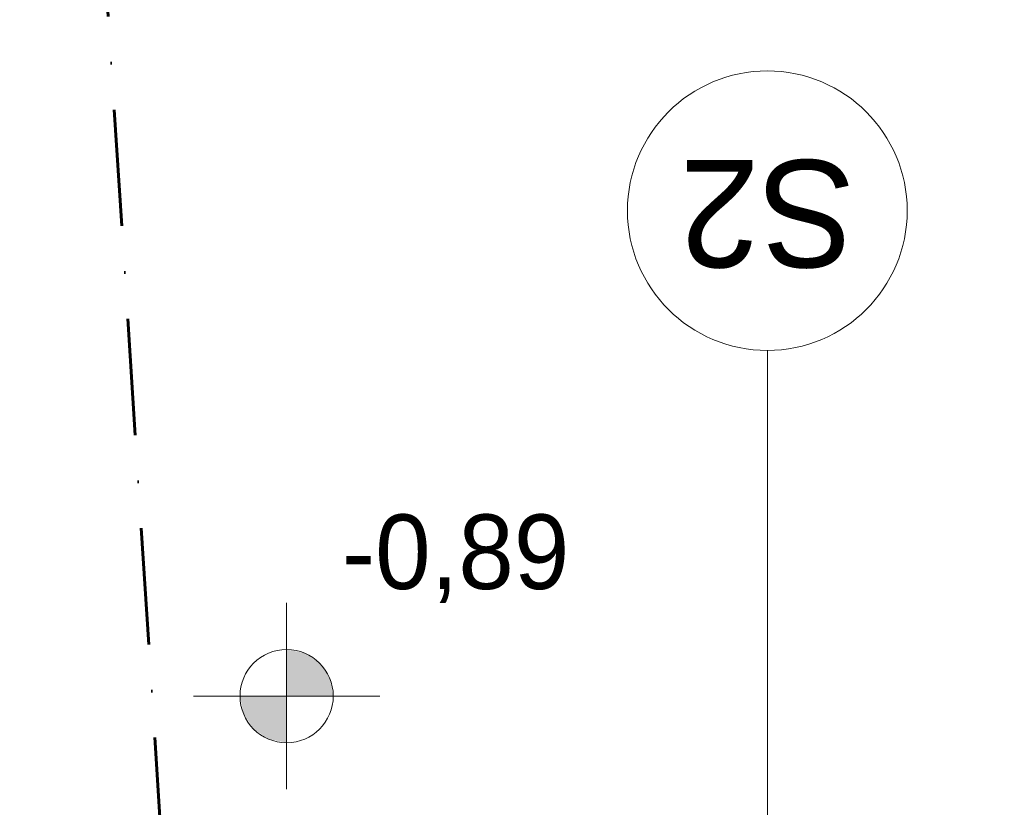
# Model space of a CAD drawing. Extents: x -613240 to -325500, y -25863 to 152403.
# Tile 63 of 254: x -431096 to -428984, y 37922 to 39612. Entities that reach past the tile are written whole.
import ezdxf

# ---------------------------------------------------------------- set-up
doc = ezdxf.new("R2010")
doc.units = 0
doc.header["$MEASUREMENT"] = 0
doc.linetypes.add('Kreski i kropki', pattern=[450, 250, -100, 0, -100])
for name, color, linetype in [('Arch opisy', 7, 'Continuous'), ('INWENT RZĘDNE', 7, 'Continuous'), ('INWENT WYMIARY', 7, 'Continuous')]:
    doc.layers.add(name, color=color, linetype=linetype)
for name, color, linetype, lineweight in [('Arch opisy_Nr_Pióra__1', 7, 'Continuous', 25), ('Arch opisy_Nr_Pióra__21', 7, 'Continuous', 9), ('INWENT KONST. DREWNIANA_Nr_Pióra__20', 1, 'Continuous', 60), ('INWENT RZĘDNE_Nr_Pióra__21', 7, 'Continuous', 9), ('INWENT WYMIARY_Nr_Pióra__21', 7, 'Continuous', 9)]:
    doc.layers.add(name, color=color, linetype=linetype, lineweight=lineweight)
doc.styles.add('GENERATED_STYLE_1', font='txt')
doc.styles.add('GENERATED_STYLE_2', font='txt')
doc.styles.add('GENERATED_STYLE_5', font='txt')
doc.dimstyles.new('GENERATED_STYLE__2', dxfattribs={"dimtxt": 160.000002, "dimasz": 91.2, "dimexe": 0.18, "dimexo": 0, "dimgap": 0.09, "dimtad": 1, "dimtih": 1, "dimtoh": 1, "dimdec": 0, "dimlfac": 0.1, "dimzin": 0, "dimdsep": 46, "dimtxsty": 'GENERATED_STYLE_1', "dimblk": 'ARROWHEAD_2', "dimblk1": 'ARROWHEAD_2', "dimblk2": 'ARROWHEAD_2', "dimcen": 0.09, "dimclrd": 7, "dimclre": 7, "dimclrt": 7, "dimazin": 0, "dimtfac": 1, "dimtdec": 4, "dimtmove": 0, "dimatfit": 3, "dimfxl": 0, "dimtolj": 1, "dimtzin": 0, "dimarcsym": 0})

# ---------------------------------------------------------------- blocks, each defined once
blk = doc.blocks.new('*D671')
at = {"layer": 'INWENT WYMIARY_Nr_Pióra__21', "linetype": 'Continuous'}
for p, q in [((-430484.9, 41869.4), (-430484.9, 42049.4)), ((-414743.4, 41869.4), (-414743.4, 42049.4)), ((-430450.3, 42019.4), (-430519.6, 41899.4)), ((-414778, 41899.4), (-414708.8, 42019.4)), ((-430543.6, 41959.4), (-430484.9, 41959.4)), ((-430484.9, 41959.4), (-414743.4, 41959.4)), ((-414743.4, 41959.4), (-414684.7, 41959.4))]:
    blk.add_line(p, q, dxfattribs=at)
at = {"layer": 'INWENT WYMIARY_Nr_Pióra__21', "insert": (-422844.6, 41991.4), "char_height": 160, "attachment_point": 7, "style": 'GENERATED_STYLE_1'}
blk.add_mtext('{1\xa0574}', dxfattribs=at)
blk = doc.blocks.new('ARROWHEAD_2')
at = {"color": 0, "linetype": 'Continuous', "lineweight": 0}
for p, q in [((-0.378, -0.655), (0.378, 0.655)), ((0, 0), (-1, 0))]:
    blk.add_line(p, q, dxfattribs=at)
blk = doc.blocks.new('Koty wysokościowe_14', base_point=(-430523.3, 38160.7))
at = {"layer": 'INWENT RZĘDNE_Nr_Pióra__21', "linetype": 'Continuous'}
for points in [[(-430523.3, 38160.7), (-430423.3, 38160.7), (-430430.9, 38199), (-430452.5, 38231.5), (-430485, 38253.1), (-430523.3, 38260.7)], [(-430523.3, 38160.7), (-430623.3, 38160.7), (-430615.6, 38122.5), (-430594, 38090), (-430561.5, 38068.4), (-430523.3, 38060.7)]]:
    blk.add_hatch(color=256, dxfattribs=at).paths.add_polyline_path(points, flags=0)
for p, q in [((-430523.3, 37960.7), (-430523.3, 38360.7)), ((-430723.3, 38160.7), (-430323.3, 38160.7))]:
    blk.add_line(p, q, dxfattribs=at)
blk.add_circle((-430523.3, 38160.7), 100, dxfattribs=at)
at = {"layer": 'INWENT RZĘDNE_Nr_Pióra__21', "insert": (-430404.6, 38360.7), "char_height": 160, "attachment_point": 7, "style": 'GENERATED_STYLE_2'}
blk.add_mtext('{-0,89}', dxfattribs=at)
blk = doc.blocks.new('Linia_50', base_point=(-429492.2, 37292.6))
at = {"layer": 'Arch opisy_Nr_Pióra__21', "linetype": 'Continuous'}
blk.add_line((-429492.2, 37292.6), (-429492.2, 38902.4), dxfattribs=at)
blk.add_circle((-429492.2, 39202.4), 300, dxfattribs=at)

msp = doc.modelspace()

# ---------------------------------------------------------------- linework, layer by layer
at = {"layer": 'INWENT KONST. DREWNIANA_Nr_Pióra__20', "linetype": 'Kreski i kropki'}
msp.add_line((-431095.9, 42563.3), (-429554.5, 18669.5), dxfattribs=at)

# ---------------------------------------------------------------- block references
at = {"layer": 'Arch opisy', "linetype": 'Continuous'}
msp.add_blockref('Linia_50', (-429492.2, 37292.6), dxfattribs=at)
at = {"layer": 'INWENT RZĘDNE'}
msp.add_blockref('Koty wysokościowe_14', (-430523.3, 38160.7), dxfattribs=at)

# ---------------------------------------------------------------- texts
at = {"layer": 'Arch opisy_Nr_Pióra__1', "linetype": 'Continuous', "insert": (-429492.2, 39081), "char_height": 230, "attachment_point": 2, "rotation": 180, "style": 'GENERATED_STYLE_5'}
msp.add_mtext('{S2}', dxfattribs=at)

# ---------------------------------------------------------------- dimensions: what is measured, and where the dimension line sits
at = {"layer": 'INWENT WYMIARY', "linetype": 'Continuous'}
dim = msp.add_linear_dim(base=(-430484.9, 41959.4), p1=(-430484.9, 37292.6), p2=(-414743.4, 37352.6), dimstyle='GENERATED_STYLE__2', dxfattribs=at)
dim.commit()
dim.dimension.update_dxf_attribs({"geometry": '*D671', "text_midpoint": (-422571, 42071.4)})

doc.saveas('drawing.dxf')
